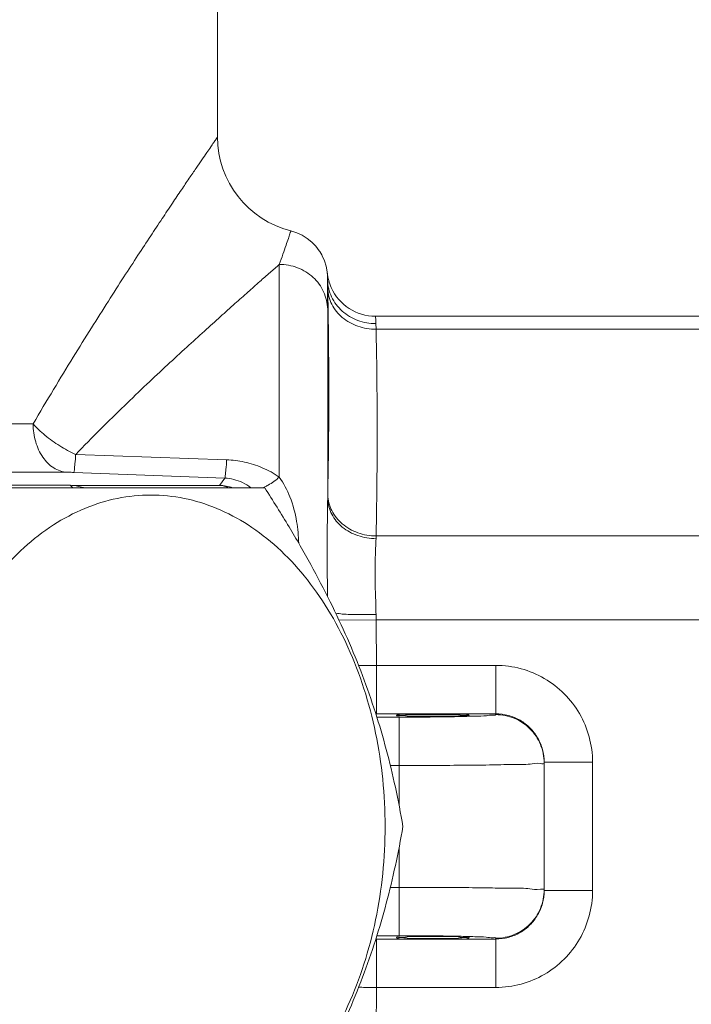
# Model space of a CAD drawing. Header units: millimetres. Extents: x -368 to 1732, y 3428 to 4913.
# Tile 36 of 80: x 1118.9 to 1120.29, y 4346.96 to 4348.99. Entities that reach past the tile are written whole.
import ezdxf

# ---------------------------------------------------------------- set-up
doc = ezdxf.new("R2010")
doc.units = ezdxf.units.MM
doc.linetypes.add('ACAD_ISO08W100', pattern=[36, 24, -3, 6, -3])
doc.layers.add('-- CO_p', color=51, linetype='Continuous', lineweight=9)

# ---------------------------------------------------------------- blocks, each defined once
blk = doc.blocks.new('-- CIEPŁOMIERZ ECHO II_20')
at = {"color": 50}
for points in [[(8.065, 1.425), (8.065, 1.425), (8.065, 2.04995), (8.065, 2.04995)], [(8.065, 1.425), (8.065, 1.425), (8.065, 2.04995), (8.065, 2.04995)], [(7.91344, 1.23095), (8.00251, 1.25318), (8.065, 1.33319), (8.065, 1.425)], [(7.93742, 1.16171), (7.93742, 1.16171), (7.93742, 0.72194), (7.93742, 0.72194)], [(7.83009, 1.11384), (7.83437, 1.12347), (7.8371, 1.13372), (7.83818, 1.1442)], [(7.83764, 1.12893), (7.83764, 1.12893), (7.8373, 1.11169), (7.8373, 1.11169)], [(7.73871, 1.05447), (7.77822, 1.05447), (7.81403, 1.07774), (7.83009, 1.11384)], [(7.83745, 1.06936), (7.83745, 1.06936), (7.83745, 0.67692), (7.83745, 0.67692)], [(7.73871, 1.05447), (7.73871, 1.05447), (5.2413, 1.05447), (5.2413, 1.05447)], [(7.73768, 1.03918), (7.73768, 1.03918), (7.73733, 1.02768), (7.73733, 1.02768)], [(7.73733, 1.02768), (7.73733, 1.02768), (5.24268, 1.02768), (5.24268, 1.02768)], [(8.04634, 0.75782), (8.04634, 0.75782), (8.35825, 0.76883), (8.35825, 0.76883)], [(8.05004, 0.71982), (8.05004, 0.71982), (8.3621, 0.73174), (8.3621, 0.73174)], [(8.05004, 0.71982), (8.05004, 0.71982), (8.06082, 0.70496), (8.06082, 0.70496)], [(7.97253, 0.69982), (7.97085, 0.7004), (7.96919, 0.70106), (7.96757, 0.70179)], [(7.96763, 0.7), (7.96763, 0.7), (8.53918, 0.7), (8.53918, 0.7)], [(8.06082, 0.70496), (8.05156, 0.7046), (8.04239, 0.70297), (8.03357, 0.7001)], [(8.04244, 0.70009), (8.04819, 0.70275), (8.0545, 0.70449), (8.06082, 0.70496)], [(8.36562, 0.70496), (8.36562, 0.70496), (8.06082, 0.70496), (8.06082, 0.70496)], [(8.36961, 0.70524), (8.36784, 0.70356), (8.36609, 0.70187), (8.36435, 0.70018)], [(8.36562, 0.70496), (8.36562, 0.70496), (8.36961, 0.70524), (8.36961, 0.70524)], [(8.70512, 0.70524), (8.70512, 0.70524), (8.36961, 0.70524), (8.36961, 0.70524)], [(7.83745, 0.67692), (7.83741, 0.67976), (7.83736, 0.6826), (7.8373, 0.68544)], [(7.73733, 0.60044), (7.73733, 0.60044), (5.24268, 0.60044), (5.24268, 0.60044)], [(7.73749, 0.59474), (7.73744, 0.59664), (7.73739, 0.59854), (7.73733, 0.60044)], [(7.73749, 0.43813), (7.73749, 0.43813), (7.73733, 0.42724), (7.73733, 0.42724)], [(7.73733, 0.42724), (7.73733, 0.42724), (5.24268, 0.42724), (5.24268, 0.42724)], [(7.73733, 0.42724), (7.73733, 0.42724), (7.81408, 0.42647), (7.81408, 0.42647)], [(7.49, 0.23283), (7.49, 0.23283), (7.49, 0.3328), (7.49, 0.3328)], [(7.49, 0.3328), (7.49, 0.3328), (7.73649, 0.3328), (7.73649, 0.3328)], [(7.73649, 0.23283), (7.73649, 0.23283), (7.73649, 0.3328), (7.73649, 0.3328)], [(7.49, 0.23283), (7.49, 0.23283), (7.49, 0.23112), (7.49, 0.23112)], [(7.49, 0.23283), (7.49, 0.23283), (7.73649, 0.23283), (7.73649, 0.23283)], [(7.69, 0.22589), (7.69, 0.22589), (7.73585, 0.22589), (7.73585, 0.22589)], [(7.69, 0.22589), (7.69, 0.22589), (7.69, 0.12592), (7.69, 0.12592)], [(7.73649, 0.23283), (7.73649, 0.23283), (7.73749, 0.23177), (7.73749, 0.23177)], [(7.73749, 0.23177), (7.73753, 0.23173), (7.73758, 0.23168), (7.73762, 0.23164)], [(7.39, 0.13273), (7.39, 0.13273), (7.29, 0.13273), (7.29, 0.13273)], [(7.29, -0.13274), (7.29, -0.13274), (7.29, 0.13273), (7.29, 0.13273)], [(7.39, -0.13116), (7.39, -0.13116), (7.39, 0.13116), (7.39, 0.13116)], [(7.39, -0.13116), (7.39, -0.13116), (7.39, 0.13116), (7.39, 0.13116)], [(7.69, 0.04406), (7.69, 0.04406), (7.69, 0.12592), (7.69, 0.12592)], [(7.69, 0.12592), (7.69, 0.12592), (7.70799, 0.12592), (7.70799, 0.12592)], [(7.69, -0.12593), (7.69, -0.12593), (7.69, -0.04406), (7.69, -0.04406)], [(7.39, -0.13274), (7.39, -0.13274), (7.29, -0.13274), (7.29, -0.13274)], [(7.69, -0.12593), (7.69, -0.12593), (7.70799, -0.12593), (7.70799, -0.12593)], [(7.69, -0.12593), (7.69, -0.12593), (7.69, -0.22589), (7.69, -0.22589)], [(7.49, -0.23284), (7.49, -0.23284), (7.49, -0.23113), (7.49, -0.23113)], [(7.49, -0.23284), (7.49, -0.23284), (7.49, -0.3328), (7.49, -0.3328)], [(7.73649, -0.23284), (7.73649, -0.23284), (7.49, -0.23284), (7.49, -0.23284)], [(7.69, -0.22589), (7.69, -0.22589), (7.73585, -0.22589), (7.73585, -0.22589)], [(7.73749, -0.23178), (7.73749, -0.23178), (7.73649, -0.23284), (7.73649, -0.23284)], [(7.73649, -0.23284), (7.73649, -0.23284), (7.73649, -0.3328), (7.73649, -0.3328)], [(7.73762, -0.23165), (7.73758, -0.23169), (7.73753, -0.23173), (7.73749, -0.23178)], [(7.73649, -0.3328), (7.73649, -0.3328), (7.49, -0.3328), (7.49, -0.3328)]]:
    blk.add_open_spline(points, degree=3, dxfattribs=at)
for points, knots in [([(8.065, 1.425), (8.0653, 1.42458), (8.06559, 1.42415), (8.06588, 1.42373), (8.06588, 1.42373), (8.06675, 1.42247), (8.06763, 1.4212), (8.06851, 1.41993), (8.06851, 1.41993), (8.06998, 1.4178), (8.07145, 1.41568), (8.07292, 1.41355), (8.07292, 1.41355), (8.075, 1.41054), (8.07708, 1.40753), (8.07915, 1.40452), (8.07915, 1.40452), (8.08185, 1.40059), (8.08456, 1.39667), (8.08725, 1.39275), (8.08725, 1.39275), (8.0906, 1.38787), (8.09395, 1.383), (8.0973, 1.37812), (8.0973, 1.37812), (8.10132, 1.37225), (8.10533, 1.36638), (8.10934, 1.3605), (8.10934, 1.3605), (8.11406, 1.35359), (8.11877, 1.34667), (8.12348, 1.33975), (8.12348, 1.33975), (8.12893, 1.33172), (8.13438, 1.32368), (8.13981, 1.31563), (8.13981, 1.31563), (8.14604, 1.3064), (8.15226, 1.29717), (8.15846, 1.28792), (8.15846, 1.28792), (8.16551, 1.27742), (8.17254, 1.2669), (8.17955, 1.25637), (8.17955, 1.25637), (8.18745, 1.2445), (8.19533, 1.23262), (8.20318, 1.22072), (8.20318, 1.22072), (8.21199, 1.20738), (8.22077, 1.19402), (8.22951, 1.18063), (8.22951, 1.18063), (8.23927, 1.16571), (8.24898, 1.15075), (8.25866, 1.13577), (8.25866, 1.13577), (8.26938, 1.11917), (8.28006, 1.10253), (8.29068, 1.08586), (8.29068, 1.08586), (8.30239, 1.0675), (8.31403, 1.0491), (8.3256, 1.03066), (8.3256, 1.03066), (8.33828, 1.01044), (8.35088, 0.99017), (8.36339, 0.96985), (8.36339, 0.96985), (8.37699, 0.94775), (8.39049, 0.9256), (8.40385, 0.90337), (8.40385, 0.90337), (8.41812, 0.87963), (8.43225, 0.85581), (8.44622, 0.83189)], [0, 0, 0, 0, 0.0526316, 0.0526316, 0.0526316, 0.0526316, 0.1052632, 0.1052632, 0.1052632, 0.1052632, 0.1578947, 0.1578947, 0.1578947, 0.1578947, 0.2105263, 0.2105263, 0.2105263, 0.2105263, 0.2631579, 0.2631579, 0.2631579, 0.2631579, 0.3157895, 0.3157895, 0.3157895, 0.3157895, 0.3684211, 0.3684211, 0.3684211, 0.3684211, 0.4210526, 0.4210526, 0.4210526, 0.4210526, 0.4736842, 0.4736842, 0.4736842, 0.4736842, 0.5263158, 0.5263158, 0.5263158, 0.5263158, 0.5789474, 0.5789474, 0.5789474, 0.5789474, 0.6315789, 0.6315789, 0.6315789, 0.631579, 0.6842105, 0.6842105, 0.6842105, 0.6842105, 0.7368421, 0.7368421, 0.7368421, 0.7368421, 0.7894737, 0.7894737, 0.7894737, 0.7894737, 0.8421053, 0.8421053, 0.8421053, 0.8421053, 0.8947368, 0.8947368, 0.8947368, 0.8947369, 0.9473684, 0.9473684, 0.9473684, 0.9473684, 1, 1, 1, 1]), ([(7.91344, 1.23095), (7.91344, 1.23095), (7.90101, 1.22697), (7.90101, 1.22697), (7.90101, 1.22697), (7.90101, 1.22697), (7.88998, 1.22183), (7.88998, 1.22183), (7.88998, 1.22183), (7.88998, 1.22183), (7.87971, 1.21543), (7.87971, 1.21543), (7.87971, 1.21543), (7.87971, 1.21543), (7.87035, 1.20789), (7.87035, 1.20789), (7.87035, 1.20789), (7.87035, 1.20789), (7.862, 1.19932), (7.862, 1.19932), (7.862, 1.19932), (7.862, 1.19932), (7.85477, 1.18988), (7.85477, 1.18988), (7.85477, 1.18988), (7.85477, 1.18988), (7.84874, 1.1797), (7.84874, 1.1797), (7.84874, 1.1797), (7.84874, 1.1797), (7.844, 1.16897), (7.844, 1.16897), (7.844, 1.16897), (7.844, 1.16897), (7.84056, 1.15787), (7.84056, 1.15787), (7.84056, 1.15787), (7.84056, 1.15787), (7.83845, 1.14654), (7.83845, 1.14654), (7.83845, 1.14654), (7.83845, 1.14654), (7.83818, 1.1442), (7.83818, 1.1442)], [0, 0, 0, 0, 0.0909091, 0.0909091, 0.0909091, 0.0909091, 0.1818182, 0.1818182, 0.1818182, 0.1818182, 0.2727273, 0.2727273, 0.2727273, 0.2727273, 0.3636364, 0.3636364, 0.3636364, 0.3636364, 0.4545455, 0.4545455, 0.4545455, 0.4545455, 0.5454545, 0.5454545, 0.5454545, 0.5454546, 0.6363636, 0.6363636, 0.6363636, 0.6363636, 0.7272727, 0.7272727, 0.7272727, 0.7272727, 0.8181818, 0.8181818, 0.8181818, 0.8181818, 0.9090909, 0.9090909, 0.9090909, 0.9090909, 1, 1, 1, 1]), ([(7.91344, 1.23095), (7.91357, 1.23055), (7.9137, 1.23015), (7.91384, 1.22974), (7.91384, 1.22974), (7.91437, 1.22815), (7.9149, 1.22655), (7.91543, 1.22496), (7.91543, 1.22496), (7.91649, 1.22179), (7.91755, 1.21862), (7.91862, 1.21545), (7.91862, 1.21545), (7.92023, 1.21068), (7.92186, 1.20591), (7.92349, 1.20114), (7.92349, 1.20114), (7.92559, 1.19503), (7.92771, 1.18892), (7.92986, 1.18283), (7.92986, 1.18283), (7.93234, 1.17577), (7.93486, 1.16873), (7.93742, 1.16171)], [0, 0, 0, 0, 0.1666667, 0.1666667, 0.1666667, 0.1666667, 0.3333333, 0.3333333, 0.3333333, 0.3333333, 0.5, 0.5, 0.5, 0.5, 0.6666667, 0.6666667, 0.6666667, 0.6666667, 0.8333333, 0.8333333, 0.8333333, 0.8333333, 1, 1, 1, 1]), ([(7.93742, 1.16171), (7.92465, 1.16171), (7.91176, 1.15935), (7.89976, 1.15472), (7.89976, 1.15472), (7.88792, 1.15016), (7.87694, 1.1434), (7.86764, 1.1348), (7.86764, 1.1348), (7.85852, 1.12638), (7.85101, 1.11619), (7.8458, 1.10488), (7.8458, 1.10488), (7.84068, 1.09374), (7.83779, 1.08151), (7.83745, 1.06936)], [0, 0, 0, 0, 0.25, 0.25, 0.25, 0.25, 0.5, 0.5, 0.5, 0.5, 0.75, 0.75, 0.75, 0.75, 1, 1, 1, 1]), ([(7.93742, 1.16171), (7.94374, 1.15616), (7.95006, 1.1506), (7.95638, 1.14505), (7.95638, 1.14505), (7.96356, 1.13873), (7.97073, 1.13241), (7.9779, 1.12608), (7.9779, 1.12608), (7.98597, 1.11894), (7.99404, 1.1118), (8.0021, 1.10465), (8.0021, 1.10465), (8.01112, 1.09665), (8.02013, 1.08864), (8.02913, 1.08062), (8.02913, 1.08062), (8.03915, 1.07168), (8.04915, 1.06274), (8.05913, 1.05377), (8.05913, 1.05377), (8.0702, 1.04383), (8.08124, 1.03387), (8.09226, 1.02389), (8.09226, 1.02389), (8.10442, 1.01287), (8.11655, 1.00183), (8.12864, 0.99075), (8.12864, 0.99075), (8.14191, 0.97859), (8.15514, 0.96639), (8.16832, 0.95414), (8.16832, 0.95414), (8.1827, 0.94077), (8.19703, 0.92734), (8.2113, 0.91383), (8.2113, 0.91383), (8.2268, 0.89916), (8.24223, 0.8844), (8.25756, 0.86955), (8.25756, 0.86955), (8.27411, 0.85354), (8.29056, 0.83742), (8.30685, 0.82114), (8.30685, 0.82114), (8.32415, 0.80386), (8.34126, 0.7864), (8.35825, 0.76883)], [0, 0, 0, 0, 0.0833333, 0.0833333, 0.0833333, 0.0833333, 0.1666667, 0.1666667, 0.1666667, 0.1666667, 0.25, 0.25, 0.25, 0.25, 0.3333333, 0.3333333, 0.3333333, 0.3333333, 0.4166667, 0.4166667, 0.4166667, 0.4166667, 0.5, 0.5, 0.5, 0.5, 0.5833333, 0.5833333, 0.5833333, 0.5833333, 0.6666667, 0.6666667, 0.6666667, 0.6666667, 0.75, 0.75, 0.75, 0.75, 0.8333333, 0.8333333, 0.8333333, 0.8333333, 0.9166667, 0.9166667, 0.9166667, 0.9166667, 1, 1, 1, 1]), ([(7.83818, 1.1442), (7.83817, 1.14395), (7.83816, 1.1437), (7.83814, 1.14345), (7.83814, 1.14345), (7.8381, 1.14263), (7.83806, 1.1418), (7.83802, 1.14097), (7.83802, 1.14097), (7.83795, 1.13942), (7.83789, 1.13787), (7.83783, 1.13632), (7.83783, 1.13632), (7.83775, 1.13386), (7.83768, 1.13139), (7.83764, 1.12893)], [0, 0, 0, 0, 0.25, 0.25, 0.25, 0.25, 0.5, 0.5, 0.5, 0.5, 0.75, 0.75, 0.75, 0.75, 1, 1, 1, 1]), ([(7.73768, 1.03918), (7.75044, 1.03915), (7.76332, 1.0414), (7.77536, 1.04588), (7.77536, 1.04588), (7.78716, 1.05028), (7.79814, 1.05682), (7.80749, 1.06522), (7.80749, 1.06522), (7.81657, 1.07337), (7.82411, 1.08327), (7.82933, 1.09433), (7.82933, 1.09433), (7.83443, 1.10515), (7.83732, 1.11707), (7.83764, 1.12893)], [0, 0, 0, 0, 0.25, 0.25, 0.25, 0.25, 0.5, 0.5, 0.5, 0.5, 0.75, 0.75, 0.75, 0.75, 1, 1, 1, 1]), ([(7.83764, 1.12893), (7.83762, 1.12571), (7.83761, 1.1225), (7.83759, 1.11928), (7.83759, 1.11928), (7.83757, 1.11471), (7.83755, 1.11014), (7.83753, 1.10557), (7.83753, 1.10557), (7.83751, 1.09991), (7.83749, 1.09425), (7.83748, 1.08859), (7.83748, 1.08859), (7.83746, 1.08218), (7.83745, 1.07577), (7.83745, 1.06936)], [0, 0, 0, 0, 0.25, 0.25, 0.25, 0.25, 0.5, 0.5, 0.5, 0.5, 0.75, 0.75, 0.75, 0.75, 1, 1, 1, 1]), ([(7.73733, 1.02768), (7.75007, 1.02762), (7.76293, 1.02968), (7.77504, 1.03389), (7.77504, 1.03389), (7.78673, 1.03795), (7.79772, 1.04401), (7.80718, 1.05196), (7.80718, 1.05196), (7.81614, 1.0595), (7.82373, 1.06874), (7.82901, 1.07924), (7.82901, 1.07924), (7.83406, 1.0893), (7.83699, 1.10053), (7.8373, 1.11169)], [0, 0, 0, 0, 0.25, 0.25, 0.25, 0.25, 0.5, 0.5, 0.5, 0.5, 0.75, 0.75, 0.75, 0.75, 1, 1, 1, 1]), ([(7.8373, 1.11169), (7.8367, 1.08149), (7.83621, 1.0513), (7.83584, 1.0211), (7.83584, 1.0211), (7.83548, 0.99112), (7.83525, 0.96115), (7.83515, 0.93118), (7.83515, 0.93118), (7.83505, 0.90136), (7.83508, 0.87154), (7.83525, 0.84172), (7.83525, 0.84172), (7.83541, 0.81433), (7.83568, 0.78694), (7.83605, 0.75956), (7.83605, 0.75956), (7.83639, 0.73485), (7.83681, 0.71015), (7.8373, 0.68544)], [0, 0, 0, 0, 0.2, 0.2, 0.2, 0.2, 0.4, 0.4, 0.4, 0.4, 0.6, 0.6, 0.6, 0.6, 0.8, 0.8, 0.8, 0.8, 1, 1, 1, 1]), ([(7.73871, 1.05447), (7.73869, 1.05423), (7.73866, 1.05398), (7.73864, 1.05373), (7.73864, 1.05373), (7.73855, 1.0529), (7.73847, 1.05208), (7.7384, 1.05125), (7.7384, 1.05125), (7.73826, 1.0497), (7.73814, 1.04815), (7.73803, 1.0466), (7.73803, 1.0466), (7.73787, 1.04413), (7.73775, 1.04166), (7.73768, 1.03918)], [0, 0, 0, 0, 0.25, 0.25, 0.25, 0.25, 0.5, 0.5, 0.5, 0.5, 0.75, 0.75, 0.75, 0.75, 1, 1, 1, 1]), ([(7.73733, 1.02768), (7.73673, 0.9974), (7.73624, 0.96713), (7.73588, 0.93685), (7.73588, 0.93685), (7.73551, 0.90685), (7.73528, 0.87685), (7.73518, 0.84685), (7.73518, 0.84685), (7.73508, 0.81698), (7.73512, 0.78712), (7.73529, 0.75725), (7.73529, 0.75725), (7.73544, 0.72979), (7.73571, 0.70232), (7.73609, 0.67486), (7.73609, 0.67486), (7.73642, 0.65005), (7.73684, 0.62525), (7.73733, 0.60044)], [0, 0, 0, 0, 0.2, 0.2, 0.2, 0.2, 0.4, 0.4, 0.4, 0.4, 0.6, 0.6, 0.6, 0.6, 0.8, 0.8, 0.8, 0.8, 1, 1, 1, 1]), ([(8.44622, 0.83189), (8.50642, 0.83171), (8.56662, 0.83199), (8.62682, 0.83256), (8.62682, 0.83256), (8.6955, 0.83322), (8.76418, 0.83425), (8.83286, 0.83556), (8.83286, 0.83556), (8.9078, 0.83698), (8.98274, 0.83874), (9.05767, 0.84077), (9.05767, 0.84077), (9.13655, 0.8429), (9.21541, 0.84533), (9.29427, 0.84802)], [0, 0, 0, 0, 0.25, 0.25, 0.25, 0.25, 0.5, 0.5, 0.5, 0.5, 0.75, 0.75, 0.75, 0.75, 1, 1, 1, 1]), ([(8.3584, 0.76882), (8.36968, 0.77408), (8.38064, 0.78007), (8.3912, 0.78669), (8.3912, 0.78669), (8.4018, 0.79334), (8.412, 0.80062), (8.42169, 0.80855), (8.42169, 0.80855), (8.43044, 0.81572), (8.43877, 0.82342), (8.44624, 0.83189)], [0, 0, 0, 0, 0.3333333, 0.3333333, 0.3333333, 0.3333333, 0.6666667, 0.6666667, 0.6666667, 0.6666667, 1, 1, 1, 1]), ([(8.37669, 0.73203), (8.38611, 0.7327), (8.39544, 0.73603), (8.40354, 0.74108), (8.40354, 0.74108), (8.41253, 0.74668), (8.42001, 0.7544), (8.42603, 0.76306), (8.42603, 0.76306), (8.43276, 0.77272), (8.43766, 0.78355), (8.44097, 0.79484), (8.44097, 0.79484), (8.4445, 0.80687), (8.44622, 0.81942), (8.44624, 0.83189)], [0, 0, 0, 0, 0.25, 0.25, 0.25, 0.25, 0.5, 0.5, 0.5, 0.5, 0.75, 0.75, 0.75, 0.75, 1, 1, 1, 1]), ([(7.93742, 0.72194), (7.94846, 0.72963), (7.96033, 0.73619), (7.97273, 0.74149), (7.97273, 0.74149), (7.98461, 0.74657), (7.99697, 0.7505), (8.00959, 0.75324), (8.00959, 0.75324), (8.02168, 0.75585), (8.034, 0.75738), (8.04634, 0.75782)], [0, 0, 0, 0, 0.3333333, 0.3333333, 0.3333333, 0.3333333, 0.6666667, 0.6666667, 0.6666667, 0.6666667, 1, 1, 1, 1]), ([(8.05004, 0.71982), (8.04888, 0.72114), (8.04899, 0.72311), (8.04899, 0.72499), (8.04899, 0.72499), (8.04898, 0.72965), (8.04823, 0.73377), (8.04772, 0.73802), (8.04772, 0.73802), (8.04695, 0.74446), (8.04674, 0.75122), (8.04634, 0.75782)], [0, 0, 0, 0, 0.3333333, 0.3333333, 0.3333333, 0.3333333, 0.6666667, 0.6666667, 0.6666667, 0.6666667, 1, 1, 1, 1]), ([(8.3621, 0.73174), (8.36094, 0.73301), (8.36105, 0.73494), (8.36103, 0.73678), (8.36103, 0.73678), (8.36101, 0.74134), (8.36027, 0.74534), (8.35977, 0.74948), (8.35977, 0.74948), (8.35901, 0.75577), (8.3588, 0.76237), (8.3584, 0.76882)], [0, 0, 0, 0, 0.3333333, 0.3333333, 0.3333333, 0.3333333, 0.6666667, 0.6666667, 0.6666667, 0.6666667, 1, 1, 1, 1]), ([(8.37669, 0.73203), (8.44113, 0.73185), (8.50558, 0.73213), (8.57002, 0.7327), (8.57002, 0.7327), (8.64356, 0.73335), (8.7171, 0.73439), (8.79063, 0.7357), (8.79063, 0.7357), (8.87087, 0.73712), (8.9511, 0.73888), (9.03132, 0.74091), (9.03132, 0.74091), (9.11564, 0.74304), (9.19994, 0.74547), (9.28424, 0.74816)], [0, 0, 0, 0, 0.25, 0.25, 0.25, 0.25, 0.5, 0.5, 0.5, 0.5, 0.75, 0.75, 0.75, 0.75, 1, 1, 1, 1]), ([(7.89725, 0.58535), (7.89768, 0.60035), (7.89907, 0.61535), (7.90158, 0.63016), (7.90158, 0.63016), (7.90452, 0.6475), (7.90897, 0.66459), (7.91542, 0.68098), (7.91542, 0.68098), (7.92111, 0.69545), (7.92837, 0.70936), (7.93742, 0.72194)], [0, 0, 0, 0, 0.3333333, 0.3333333, 0.3333333, 0.3333333, 0.6666667, 0.6666667, 0.6666667, 0.6666667, 1, 1, 1, 1]), ([(7.96757, 0.70179), (7.96513, 0.70289), (7.96275, 0.70414), (7.96042, 0.70547), (7.96042, 0.70547), (7.95221, 0.71013), (7.94455, 0.71577), (7.93742, 0.72194)], [0, 0, 0, 0, 0.5, 0.5, 0.5, 0.5, 1, 1, 1, 1]), ([(7.99594, 0.69992), (8.00133, 0.70414), (8.0072, 0.7078), (8.01339, 0.71076), (8.01339, 0.71076), (8.01924, 0.71357), (8.02539, 0.71576), (8.0317, 0.71728), (8.0317, 0.71728), (8.03771, 0.71874), (8.04387, 0.71958), (8.05004, 0.71982)], [0, 0, 0, 0, 0.3333333, 0.3333333, 0.3333333, 0.3333333, 0.6666667, 0.6666667, 0.6666667, 0.6666667, 1, 1, 1, 1]), ([(8.3621, 0.73174), (8.36387, 0.73181), (8.36564, 0.73186), (8.36741, 0.73191), (8.36741, 0.73191), (8.3691, 0.73195), (8.3708, 0.73198), (8.37249, 0.73201), (8.37249, 0.73201), (8.37389, 0.73202), (8.37529, 0.73203), (8.37669, 0.73203)], [0, 0, 0, 0, 0.3333333, 0.3333333, 0.3333333, 0.3333333, 0.6666667, 0.6666667, 0.6666667, 0.6666667, 1, 1, 1, 1]), ([(7.68186, 0), (7.68653, 0.02709), (7.69175, 0.05409), (7.69758, 0.08095), (7.69758, 0.08095), (7.70324, 0.10707), (7.70949, 0.13305), (7.71637, 0.15887), (7.71637, 0.15887), (7.72323, 0.1846), (7.73071, 0.21016), (7.73885, 0.23551), (7.73885, 0.23551), (7.74708, 0.26119), (7.75598, 0.28665), (7.76553, 0.31186), (7.76553, 0.31186), (7.77526, 0.33757), (7.78567, 0.36302), (7.7967, 0.3882), (7.7967, 0.3882), (7.80796, 0.41393), (7.81988, 0.43938), (7.83235, 0.46454), (7.83235, 0.46454), (7.84516, 0.49038), (7.85856, 0.51591), (7.87246, 0.54117), (7.87246, 0.54117), (7.88689, 0.56742), (7.90186, 0.59336), (7.91726, 0.61905), (7.91726, 0.61905), (7.9336, 0.64631), (7.95042, 0.67328), (7.96763, 0.7)], [0, 0, 0, 0, 0.1111111, 0.1111111, 0.1111111, 0.1111111, 0.2222222, 0.2222222, 0.2222222, 0.2222222, 0.3333333, 0.3333333, 0.3333333, 0.3333333, 0.4444444, 0.4444444, 0.4444444, 0.4444445, 0.5555556, 0.5555556, 0.5555556, 0.5555556, 0.6666667, 0.6666667, 0.6666667, 0.6666667, 0.7777778, 0.7777778, 0.7777778, 0.7777778, 0.8888889, 0.8888889, 0.8888889, 0.8888889, 1, 1, 1, 1]), ([(8.34197, 0.70003), (8.34251, 0.7002), (8.34305, 0.70037), (8.34359, 0.70054), (8.34359, 0.70054), (8.35076, 0.70273), (8.35815, 0.70445), (8.36562, 0.70496)], [0, 0, 0, 0, 0.5, 0.5, 0.5, 0.5, 1, 1, 1, 1]), ([(7.7187, 0), (7.7187, 0.03253), (7.72034, 0.06509), (7.72363, 0.09748), (7.72363, 0.09748), (7.72689, 0.12954), (7.73177, 0.16143), (7.73832, 0.19298), (7.73832, 0.19298), (7.74474, 0.22391), (7.75277, 0.2545), (7.76247, 0.28456), (7.76247, 0.28456), (7.7719, 0.31374), (7.78291, 0.34241), (7.79559, 0.37034), (7.79559, 0.37034), (7.80781, 0.39722), (7.82158, 0.4234), (7.83701, 0.44858), (7.83701, 0.44858), (7.85176, 0.47265), (7.86802, 0.49581), (7.88588, 0.51768), (7.88588, 0.51768), (7.90287, 0.53851), (7.92131, 0.55817), (7.9412, 0.57626), (7.9412, 0.57626), (7.96013, 0.59345), (7.98037, 0.60922), (8.00186, 0.62309), (8.00186, 0.62309), (8.02238, 0.63635), (8.04404, 0.64788), (8.06661, 0.65725), (8.06661, 0.65725), (8.08839, 0.66629), (8.11102, 0.67333), (8.13414, 0.67802), (8.13414, 0.67802), (8.15681, 0.68263), (8.17994, 0.685), (8.20307, 0.685), (8.20307, 0.685), (8.2262, 0.685), (8.24934, 0.68263), (8.272, 0.67802), (8.272, 0.67802), (8.29512, 0.67333), (8.31775, 0.66629), (8.33953, 0.65725), (8.33953, 0.65725), (8.3621, 0.64788), (8.38376, 0.63635), (8.40428, 0.62309), (8.40428, 0.62309), (8.42577, 0.60922), (8.44602, 0.59345), (8.46494, 0.57626), (8.46494, 0.57626), (8.48483, 0.55817), (8.50327, 0.53851), (8.52026, 0.51768), (8.52026, 0.51768), (8.53812, 0.49581), (8.55438, 0.47265), (8.56913, 0.44858), (8.56913, 0.44858), (8.58456, 0.4234), (8.59833, 0.39722), (8.61055, 0.37034), (8.61055, 0.37034), (8.62324, 0.34241), (8.63424, 0.31374), (8.64367, 0.28456), (8.64367, 0.28456), (8.65337, 0.2545), (8.6614, 0.22391), (8.66782, 0.19298), (8.66782, 0.19298), (8.67437, 0.16143), (8.67925, 0.12954), (8.68251, 0.09748), (8.68251, 0.09748), (8.6858, 0.06509), (8.68744, 0.03253), (8.68744, 0)], [0, 0, 0, 0, 0.0454545, 0.0454545, 0.0454545, 0.0454546, 0.0909091, 0.0909091, 0.0909091, 0.0909091, 0.1363636, 0.1363636, 0.1363636, 0.1363636, 0.1818182, 0.1818182, 0.1818182, 0.1818182, 0.2272727, 0.2272727, 0.2272727, 0.2272727, 0.2727273, 0.2727273, 0.2727273, 0.2727273, 0.3181818, 0.3181818, 0.3181818, 0.3181818, 0.3636364, 0.3636364, 0.3636364, 0.3636364, 0.4090909, 0.4090909, 0.4090909, 0.4090909, 0.4545455, 0.4545455, 0.4545455, 0.4545455, 0.5, 0.5, 0.5, 0.5, 0.5454545, 0.5454545, 0.5454545, 0.5454546, 0.5909091, 0.5909091, 0.5909091, 0.5909091, 0.6363636, 0.6363636, 0.6363636, 0.6363636, 0.6818182, 0.6818182, 0.6818182, 0.6818182, 0.7272727, 0.7272727, 0.7272727, 0.7272727, 0.7727273, 0.7727273, 0.7727273, 0.7727273, 0.8181818, 0.8181818, 0.8181818, 0.8181818, 0.8636364, 0.8636364, 0.8636364, 0.8636364, 0.9090909, 0.9090909, 0.9090909, 0.9090909, 0.9545455, 0.9545455, 0.9545455, 0.9545455, 1, 1, 1, 1]), ([(7.73733, 0.60044), (7.75009, 0.6005), (7.76295, 0.6027), (7.77504, 0.60702), (7.77504, 0.60702), (7.78674, 0.6112), (7.79773, 0.61737), (7.80718, 0.62542), (7.80718, 0.62542), (7.81614, 0.63304), (7.82373, 0.64235), (7.82901, 0.65291), (7.82901, 0.65291), (7.83405, 0.66301), (7.83699, 0.67426), (7.8373, 0.68544)], [0, 0, 0, 0, 0.25, 0.25, 0.25, 0.25, 0.5, 0.5, 0.5, 0.5, 0.75, 0.75, 0.75, 0.75, 1, 1, 1, 1]), ([(7.73749, 0.59474), (7.75023, 0.5948), (7.76307, 0.59691), (7.77519, 0.6011), (7.77519, 0.6011), (7.78683, 0.60513), (7.79781, 0.61107), (7.80732, 0.61889), (7.80732, 0.61889), (7.81623, 0.62621), (7.82384, 0.63519), (7.82915, 0.64547), (7.82915, 0.64547), (7.83417, 0.65519), (7.83714, 0.66608), (7.83745, 0.67692)], [0, 0, 0, 0, 0.25, 0.25, 0.25, 0.25, 0.5, 0.5, 0.5, 0.5, 0.75, 0.75, 0.75, 0.75, 1, 1, 1, 1]), ([(7.83745, 0.67692), (7.83751, 0.66855), (7.83763, 0.66019), (7.83775, 0.65183), (7.83775, 0.65183), (7.83789, 0.6419), (7.83805, 0.63198), (7.83817, 0.62206), (7.83817, 0.62206), (7.83832, 0.61031), (7.83842, 0.59855), (7.83848, 0.5868), (7.83848, 0.5868), (7.83854, 0.57298), (7.83852, 0.55917), (7.83844, 0.54536), (7.83844, 0.54536), (7.83835, 0.52934), (7.83818, 0.51332), (7.83799, 0.4973), (7.83799, 0.4973), (7.8379, 0.48993), (7.83781, 0.48256), (7.83773, 0.47519)], [0, 0, 0, 0, 0.1666667, 0.1666667, 0.1666667, 0.1666667, 0.3333333, 0.3333333, 0.3333333, 0.3333333, 0.5, 0.5, 0.5, 0.5, 0.6666667, 0.6666667, 0.6666667, 0.6666667, 0.8333333, 0.8333333, 0.8333333, 0.8333333, 1, 1, 1, 1]), ([(7.73749, 0.59474), (7.73761, 0.58985), (7.73784, 0.58496), (7.73808, 0.58008), (7.73808, 0.58008), (7.73838, 0.57392), (7.73868, 0.56776), (7.73892, 0.56159), (7.73892, 0.56159), (7.73922, 0.55394), (7.73943, 0.54628), (7.73953, 0.53861), (7.73953, 0.53861), (7.73965, 0.52927), (7.73961, 0.51992), (7.73946, 0.51058), (7.73946, 0.51058), (7.73927, 0.49942), (7.73892, 0.48827), (7.73856, 0.47712), (7.73856, 0.47712), (7.73813, 0.46412), (7.73767, 0.45113), (7.73749, 0.43813)], [0, 0, 0, 0, 0.1666667, 0.1666667, 0.1666667, 0.1666667, 0.3333333, 0.3333333, 0.3333333, 0.3333333, 0.5, 0.5, 0.5, 0.5, 0.6666667, 0.6666667, 0.6666667, 0.6666667, 0.8333333, 0.8333333, 0.8333333, 0.8333333, 1, 1, 1, 1]), ([(7.73749, 0.43813), (7.75005, 0.43801), (7.7626, 0.43823), (7.77519, 0.43819), (7.77519, 0.43819), (7.78592, 0.43815), (7.79667, 0.43793), (7.80732, 0.43905), (7.80732, 0.43905), (7.81164, 0.4395), (7.81594, 0.44018), (7.82028, 0.44048)], [0, 0, 0, 0, 0.3333333, 0.3333333, 0.3333333, 0.3333333, 0.6666667, 0.6666667, 0.6666667, 0.6666667, 1, 1, 1, 1]), ([(7.73733, 0.42724), (7.73718, 0.41148), (7.73703, 0.39573), (7.73689, 0.37997), (7.73689, 0.37997), (7.73675, 0.36425), (7.73661, 0.34852), (7.73649, 0.3328)], [0, 0, 0, 0, 0.5, 0.5, 0.5, 0.5, 1, 1, 1, 1]), ([(7.29, 0.13273), (7.29, 0.15032), (7.29235, 0.16799), (7.29696, 0.18503), (7.29696, 0.18503), (7.30152, 0.20186), (7.30828, 0.21807), (7.31703, 0.23314), (7.31703, 0.23314), (7.32572, 0.24812), (7.33636, 0.26198), (7.34861, 0.27422), (7.34861, 0.27422), (7.36086, 0.28647), (7.37471, 0.29712), (7.38969, 0.30581), (7.38969, 0.30581), (7.40474, 0.31454), (7.42093, 0.32129), (7.43775, 0.32585), (7.43775, 0.32585), (7.45477, 0.33046), (7.47243, 0.3328), (7.49, 0.3328)], [0, 0, 0, 0, 0.1666667, 0.1666667, 0.1666667, 0.1666667, 0.3333333, 0.3333333, 0.3333333, 0.3333333, 0.5, 0.5, 0.5, 0.5, 0.6666667, 0.6666667, 0.6666667, 0.6666667, 0.8333333, 0.8333333, 0.8333333, 0.8333333, 1, 1, 1, 1]), ([(7.73649, 0.3328), (7.74667, 0.33297), (7.75686, 0.33262), (7.76705, 0.33254), (7.76705, 0.33254), (7.76921, 0.33252), (7.77138, 0.33252), (7.77354, 0.33252)], [0, 0, 0, 0, 0.5, 0.5, 0.5, 0.5, 1, 1, 1, 1]), ([(7.39, 0.13273), (7.39, 0.14154), (7.39118, 0.1504), (7.39349, 0.15894), (7.39349, 0.15894), (7.39577, 0.16736), (7.39916, 0.17546), (7.40353, 0.183), (7.40353, 0.183), (7.40787, 0.19049), (7.4132, 0.19741), (7.41932, 0.20354), (7.41932, 0.20354), (7.42544, 0.20966), (7.43236, 0.21499), (7.43985, 0.21933), (7.43985, 0.21933), (7.44737, 0.2237), (7.45546, 0.22708), (7.46387, 0.22935), (7.46387, 0.22935), (7.47238, 0.23166), (7.48121, 0.23283), (7.49, 0.23283)], [0, 0, 0, 0, 0.1666667, 0.1666667, 0.1666667, 0.1666667, 0.3333333, 0.3333333, 0.3333333, 0.3333333, 0.5, 0.5, 0.5, 0.5, 0.6666667, 0.6666667, 0.6666667, 0.6666667, 0.8333333, 0.8333333, 0.8333333, 0.8333333, 1, 1, 1, 1]), ([(7.49, 0.23112), (7.477, 0.23112), (7.46385, 0.22852), (7.45174, 0.22351), (7.45174, 0.22351), (7.43962, 0.21851), (7.42854, 0.21109), (7.41929, 0.20184), (7.41929, 0.20184), (7.41005, 0.1926), (7.40263, 0.18152), (7.39762, 0.16941), (7.39762, 0.16941), (7.39261, 0.1573), (7.39, 0.14416), (7.39, 0.13116)], [0, 0, 0, 0, 0.25, 0.25, 0.25, 0.25, 0.5, 0.5, 0.5, 0.5, 0.75, 0.75, 0.75, 0.75, 1, 1, 1, 1]), ([(7.49, 0.23112), (7.49002, 0.22947), (7.49259, 0.22981), (7.49483, 0.22998), (7.49483, 0.22998), (7.50145, 0.23048), (7.50516, 0.22948), (7.50946, 0.22887), (7.50946, 0.22887), (7.51651, 0.22788), (7.52517, 0.22796), (7.53347, 0.22786), (7.53347, 0.22786), (7.54457, 0.22774), (7.55501, 0.22731), (7.56561, 0.22702), (7.56561, 0.22702), (7.57829, 0.22668), (7.5912, 0.22653), (7.60406, 0.22639), (7.60406, 0.22639), (7.61823, 0.22624), (7.63233, 0.2261), (7.64645, 0.22601), (7.64645, 0.22601), (7.66095, 0.22592), (7.67548, 0.22589), (7.69, 0.22589)], [0, 0, 0, 0, 0.1428571, 0.1428571, 0.1428571, 0.1428572, 0.2857143, 0.2857143, 0.2857143, 0.2857143, 0.4285714, 0.4285714, 0.4285714, 0.4285714, 0.5714286, 0.5714286, 0.5714286, 0.5714286, 0.7142857, 0.7142857, 0.7142857, 0.7142857, 0.8571429, 0.8571429, 0.8571429, 0.8571429, 1, 1, 1, 1]), ([(7.695, 0.22962), (7.695, 0.23154), (7.69193, 0.2308), (7.68929, 0.23037), (7.68929, 0.23037), (7.68183, 0.22915), (7.6778, 0.23038), (7.67303, 0.23101), (7.67303, 0.23101), (7.6659, 0.23195), (7.65711, 0.23154), (7.6487, 0.23144), (7.6487, 0.23144), (7.63878, 0.23131), (7.62939, 0.23158), (7.62, 0.23158), (7.62, 0.23158), (7.61061, 0.23158), (7.60122, 0.23131), (7.59131, 0.23144), (7.59131, 0.23144), (7.5829, 0.23154), (7.57411, 0.23195), (7.56698, 0.23101), (7.56698, 0.23101), (7.56221, 0.23038), (7.55818, 0.22915), (7.55072, 0.23037), (7.55072, 0.23037), (7.54808, 0.2308), (7.545, 0.23154), (7.545, 0.22962)], [0, 0, 0, 0, 0.125, 0.125, 0.125, 0.125, 0.25, 0.25, 0.25, 0.25, 0.375, 0.375, 0.375, 0.375, 0.5, 0.5, 0.5, 0.5, 0.625, 0.625, 0.625, 0.625, 0.75, 0.75, 0.75, 0.75, 0.875, 0.875, 0.875, 0.875, 1, 1, 1, 1]), ([(7.545, 0.22962), (7.545, 0.2277), (7.54808, 0.22844), (7.55072, 0.22887), (7.55072, 0.22887), (7.55818, 0.23009), (7.56221, 0.22886), (7.56698, 0.22823), (7.56698, 0.22823), (7.57411, 0.22729), (7.5829, 0.2277), (7.59131, 0.22781), (7.59131, 0.22781), (7.60123, 0.22794), (7.61061, 0.22766), (7.62, 0.22766), (7.62, 0.22766), (7.62939, 0.22766), (7.63878, 0.22794), (7.6487, 0.22781), (7.6487, 0.22781), (7.65711, 0.2277), (7.6659, 0.22729), (7.67303, 0.22823), (7.67303, 0.22823), (7.6778, 0.22886), (7.68183, 0.23009), (7.68929, 0.22887), (7.68929, 0.22887), (7.69193, 0.22844), (7.695, 0.2277), (7.695, 0.22962)], [0, 0, 0, 0, 0.125, 0.125, 0.125, 0.125, 0.25, 0.25, 0.25, 0.25, 0.375, 0.375, 0.375, 0.375, 0.5, 0.5, 0.5, 0.5, 0.625, 0.625, 0.625, 0.625, 0.75, 0.75, 0.75, 0.75, 0.875, 0.875, 0.875, 0.875, 1, 1, 1, 1]), ([(7.39, 0.13116), (7.39002, 0.1287), (7.39392, 0.12953), (7.3973, 0.13001), (7.3973, 0.13001), (7.40737, 0.13145), (7.41285, 0.12982), (7.41927, 0.1289), (7.41927, 0.1289), (7.42976, 0.12741), (7.44278, 0.12784), (7.45522, 0.1279), (7.45522, 0.1279), (7.47185, 0.12798), (7.48746, 0.12741), (7.50332, 0.12706), (7.50332, 0.12706), (7.5223, 0.12664), (7.54164, 0.12655), (7.5609, 0.12643), (7.5609, 0.12643), (7.58213, 0.1263), (7.60325, 0.12614), (7.62441, 0.12605), (7.62441, 0.12605), (7.64626, 0.12595), (7.66814, 0.12592), (7.69, 0.12592)], [0, 0, 0, 0, 0.1428571, 0.1428571, 0.1428571, 0.1428572, 0.2857143, 0.2857143, 0.2857143, 0.2857143, 0.4285714, 0.4285714, 0.4285714, 0.4285714, 0.5714286, 0.5714286, 0.5714286, 0.5714286, 0.7142857, 0.7142857, 0.7142857, 0.7142857, 0.8571429, 0.8571429, 0.8571429, 0.8571429, 1, 1, 1, 1]), ([(7.96763, -0.7), (7.95042, -0.67328), (7.93359, -0.64631), (7.91725, -0.61905), (7.91725, -0.61905), (7.90184, -0.59335), (7.88687, -0.56739), (7.87243, -0.54113), (7.87243, -0.54113), (7.85853, -0.51587), (7.84513, -0.49032), (7.83232, -0.46449), (7.83232, -0.46449), (7.81985, -0.43932), (7.80793, -0.41387), (7.79667, -0.38814), (7.79667, -0.38814), (7.78564, -0.36296), (7.77524, -0.33751), (7.7655, -0.3118), (7.7655, -0.3118), (7.75596, -0.28659), (7.74706, -0.26113), (7.73883, -0.23546), (7.73883, -0.23546), (7.7307, -0.21011), (7.72321, -0.18455), (7.71636, -0.15883), (7.71636, -0.15883), (7.70948, -0.13302), (7.70324, -0.10705), (7.69757, -0.08095), (7.69757, -0.08095), (7.69174, -0.05408), (7.68653, -0.02709), (7.68186, 0)], [0, 0, 0, 0, 0.1111111, 0.1111111, 0.1111111, 0.1111111, 0.2222222, 0.2222222, 0.2222222, 0.2222222, 0.3333333, 0.3333333, 0.3333333, 0.3333333, 0.4444444, 0.4444444, 0.4444444, 0.4444445, 0.5555556, 0.5555556, 0.5555556, 0.5555556, 0.6666667, 0.6666667, 0.6666667, 0.6666667, 0.7777778, 0.7777778, 0.7777778, 0.7777778, 0.8888889, 0.8888889, 0.8888889, 0.8888889, 1, 1, 1, 1]), ([(8.68744, 0), (8.68744, -0.03254), (8.6858, -0.0651), (8.68251, -0.09749), (8.68251, -0.09749), (8.67925, -0.12955), (8.67437, -0.16144), (8.66782, -0.19299), (8.66782, -0.19299), (8.6614, -0.22391), (8.65337, -0.25451), (8.64367, -0.28456), (8.64367, -0.28456), (8.63424, -0.31375), (8.62324, -0.34242), (8.61055, -0.37034), (8.61055, -0.37034), (8.59833, -0.39722), (8.58456, -0.4234), (8.56913, -0.44858), (8.56913, -0.44858), (8.55438, -0.47266), (8.53812, -0.49581), (8.52026, -0.51769), (8.52026, -0.51769), (8.50327, -0.53852), (8.48483, -0.55818), (8.46494, -0.57626), (8.46494, -0.57626), (8.44602, -0.59346), (8.42577, -0.60923), (8.40428, -0.6231), (8.40428, -0.6231), (8.38376, -0.63636), (8.3621, -0.64789), (8.33953, -0.65726), (8.33953, -0.65726), (8.31775, -0.6663), (8.29512, -0.67333), (8.272, -0.67803), (8.272, -0.67803), (8.24934, -0.68264), (8.2262, -0.685), (8.20307, -0.685), (8.20307, -0.685), (8.17994, -0.685), (8.15681, -0.68264), (8.13414, -0.67803), (8.13414, -0.67803), (8.11102, -0.67333), (8.08839, -0.6663), (8.06661, -0.65726), (8.06661, -0.65726), (8.04404, -0.64789), (8.02238, -0.63636), (8.00186, -0.6231), (8.00186, -0.6231), (7.98037, -0.60923), (7.96013, -0.59346), (7.9412, -0.57626), (7.9412, -0.57626), (7.92131, -0.55818), (7.90287, -0.53852), (7.88588, -0.51769), (7.88588, -0.51769), (7.86802, -0.49581), (7.85176, -0.47266), (7.83701, -0.44858), (7.83701, -0.44858), (7.82158, -0.4234), (7.80781, -0.39722), (7.79559, -0.37034), (7.79559, -0.37034), (7.78291, -0.34242), (7.7719, -0.31375), (7.76247, -0.28456), (7.76247, -0.28456), (7.75277, -0.25451), (7.74474, -0.22391), (7.73832, -0.19299), (7.73832, -0.19299), (7.73177, -0.16144), (7.72689, -0.12955), (7.72363, -0.09749), (7.72363, -0.09749), (7.72034, -0.0651), (7.7187, -0.03254), (7.7187, 0)], [0, 0, 0, 0, 0.0454545, 0.0454545, 0.0454545, 0.0454546, 0.0909091, 0.0909091, 0.0909091, 0.0909091, 0.1363636, 0.1363636, 0.1363636, 0.1363636, 0.1818182, 0.1818182, 0.1818182, 0.1818182, 0.2272727, 0.2272727, 0.2272727, 0.2272727, 0.2727273, 0.2727273, 0.2727273, 0.2727273, 0.3181818, 0.3181818, 0.3181818, 0.3181818, 0.3636364, 0.3636364, 0.3636364, 0.3636364, 0.4090909, 0.4090909, 0.4090909, 0.4090909, 0.4545455, 0.4545455, 0.4545455, 0.4545455, 0.5, 0.5, 0.5, 0.5, 0.5454545, 0.5454545, 0.5454545, 0.5454546, 0.5909091, 0.5909091, 0.5909091, 0.5909091, 0.6363636, 0.6363636, 0.6363636, 0.6363636, 0.6818182, 0.6818182, 0.6818182, 0.6818182, 0.7272727, 0.7272727, 0.7272727, 0.7272727, 0.7727273, 0.7727273, 0.7727273, 0.7727273, 0.8181818, 0.8181818, 0.8181818, 0.8181818, 0.8636364, 0.8636364, 0.8636364, 0.8636364, 0.9090909, 0.9090909, 0.9090909, 0.9090909, 0.9545455, 0.9545455, 0.9545455, 0.9545455, 1, 1, 1, 1]), ([(7.49, -0.3328), (7.47243, -0.33281), (7.45477, -0.33046), (7.43774, -0.32585), (7.43774, -0.32585), (7.42092, -0.3213), (7.40472, -0.31453), (7.38965, -0.30579), (7.38965, -0.30579), (7.37468, -0.2971), (7.36083, -0.28645), (7.34858, -0.2742), (7.34858, -0.2742), (7.33634, -0.26195), (7.32569, -0.2481), (7.317, -0.23311), (7.317, -0.23311), (7.30827, -0.21805), (7.30151, -0.20185), (7.29696, -0.18503), (7.29696, -0.18503), (7.29235, -0.168), (7.29, -0.15032), (7.29, -0.13274)], [0, 0, 0, 0, 0.1666667, 0.1666667, 0.1666667, 0.1666667, 0.3333333, 0.3333333, 0.3333333, 0.3333333, 0.5, 0.5, 0.5, 0.5, 0.6666667, 0.6666667, 0.6666667, 0.6666667, 0.8333333, 0.8333333, 0.8333333, 0.8333333, 1, 1, 1, 1]), ([(7.39, -0.13116), (7.39002, -0.12863), (7.39405, -0.1295), (7.39753, -0.13), (7.39753, -0.13), (7.40769, -0.13147), (7.41323, -0.12981), (7.41972, -0.12889), (7.41972, -0.12889), (7.43017, -0.12741), (7.44311, -0.12784), (7.45547, -0.1279), (7.45547, -0.1279), (7.47189, -0.12798), (7.4873, -0.12741), (7.50295, -0.12707), (7.50295, -0.12707), (7.52171, -0.12666), (7.54082, -0.12656), (7.55985, -0.12645), (7.55985, -0.12645), (7.58104, -0.12631), (7.60213, -0.12615), (7.62324, -0.12606), (7.62324, -0.12606), (7.64548, -0.12596), (7.66775, -0.12593), (7.69, -0.12593)], [0, 0, 0, 0, 0.1428571, 0.1428571, 0.1428571, 0.1428572, 0.2857143, 0.2857143, 0.2857143, 0.2857143, 0.4285714, 0.4285714, 0.4285714, 0.4285714, 0.5714286, 0.5714286, 0.5714286, 0.5714286, 0.7142857, 0.7142857, 0.7142857, 0.7142857, 0.8571429, 0.8571429, 0.8571429, 0.8571429, 1, 1, 1, 1]), ([(7.39, -0.13116), (7.39, -0.14417), (7.39261, -0.15731), (7.39762, -0.16942), (7.39762, -0.16942), (7.40263, -0.18153), (7.41005, -0.19261), (7.41929, -0.20185), (7.41929, -0.20185), (7.42854, -0.2111), (7.43962, -0.21851), (7.45174, -0.22352), (7.45174, -0.22352), (7.46385, -0.22853), (7.477, -0.23113), (7.49, -0.23113)], [0, 0, 0, 0, 0.25, 0.25, 0.25, 0.25, 0.5, 0.5, 0.5, 0.5, 0.75, 0.75, 0.75, 0.75, 1, 1, 1, 1]), ([(7.49, -0.23284), (7.4812, -0.23284), (7.47236, -0.23166), (7.46383, -0.22935), (7.46383, -0.22935), (7.45542, -0.22707), (7.44733, -0.22368), (7.4398, -0.21931), (7.4398, -0.21931), (7.43232, -0.21496), (7.4254, -0.20963), (7.41928, -0.20351), (7.41928, -0.20351), (7.41316, -0.19738), (7.40784, -0.19045), (7.4035, -0.18296), (7.4035, -0.18296), (7.39914, -0.17542), (7.39576, -0.16732), (7.39348, -0.15891), (7.39348, -0.15891), (7.39118, -0.15038), (7.39, -0.14154), (7.39, -0.13274)], [0, 0, 0, 0, 0.1666667, 0.1666667, 0.1666667, 0.1666667, 0.3333333, 0.3333333, 0.3333333, 0.3333333, 0.5, 0.5, 0.5, 0.5, 0.6666667, 0.6666667, 0.6666667, 0.6666667, 0.8333333, 0.8333333, 0.8333333, 0.8333333, 1, 1, 1, 1]), ([(7.49, -0.23113), (7.49002, -0.22943), (7.49267, -0.22979), (7.49498, -0.22997), (7.49498, -0.22997), (7.50167, -0.23049), (7.50541, -0.22947), (7.50976, -0.22886), (7.50976, -0.22886), (7.51677, -0.22788), (7.52538, -0.22796), (7.53362, -0.22787), (7.53362, -0.22787), (7.54457, -0.22774), (7.55487, -0.22732), (7.56533, -0.22704), (7.56533, -0.22704), (7.57787, -0.22669), (7.59063, -0.22655), (7.60334, -0.22641), (7.60334, -0.22641), (7.61749, -0.22626), (7.63157, -0.22611), (7.64567, -0.22602), (7.64567, -0.22602), (7.66043, -0.22593), (7.67523, -0.22589), (7.69, -0.22589)], [0, 0, 0, 0, 0.1428571, 0.1428571, 0.1428571, 0.1428572, 0.2857143, 0.2857143, 0.2857143, 0.2857143, 0.4285714, 0.4285714, 0.4285714, 0.4285714, 0.5714286, 0.5714286, 0.5714286, 0.5714286, 0.7142857, 0.7142857, 0.7142857, 0.7142857, 0.8571429, 0.8571429, 0.8571429, 0.8571429, 1, 1, 1, 1]), ([(7.545, -0.22963), (7.545, -0.22771), (7.54808, -0.22845), (7.55072, -0.22888), (7.55072, -0.22888), (7.55818, -0.23009), (7.56221, -0.22887), (7.56698, -0.22824), (7.56698, -0.22824), (7.57411, -0.2273), (7.5829, -0.2277), (7.59131, -0.22781), (7.59131, -0.22781), (7.60123, -0.22794), (7.61061, -0.22766), (7.62, -0.22766), (7.62, -0.22766), (7.62939, -0.22766), (7.63878, -0.22794), (7.6487, -0.22781), (7.6487, -0.22781), (7.65711, -0.2277), (7.6659, -0.2273), (7.67303, -0.22824), (7.67303, -0.22824), (7.6778, -0.22887), (7.68183, -0.23009), (7.68929, -0.22888), (7.68929, -0.22888), (7.69193, -0.22845), (7.695, -0.22771), (7.695, -0.22963)], [0, 0, 0, 0, 0.125, 0.125, 0.125, 0.125, 0.25, 0.25, 0.25, 0.25, 0.375, 0.375, 0.375, 0.375, 0.5, 0.5, 0.5, 0.5, 0.625, 0.625, 0.625, 0.625, 0.75, 0.75, 0.75, 0.75, 0.875, 0.875, 0.875, 0.875, 1, 1, 1, 1]), ([(7.695, -0.22963), (7.695, -0.23155), (7.69193, -0.23081), (7.68929, -0.23038), (7.68929, -0.23038), (7.68183, -0.22916), (7.6778, -0.23039), (7.67303, -0.23102), (7.67303, -0.23102), (7.6659, -0.23196), (7.65711, -0.23155), (7.6487, -0.23144), (7.6487, -0.23144), (7.63878, -0.23131), (7.62939, -0.23159), (7.62, -0.23159), (7.62, -0.23159), (7.61061, -0.23159), (7.60122, -0.23131), (7.59131, -0.23144), (7.59131, -0.23144), (7.5829, -0.23155), (7.57411, -0.23196), (7.56698, -0.23102), (7.56698, -0.23102), (7.56221, -0.23039), (7.55818, -0.22916), (7.55072, -0.23038), (7.55072, -0.23038), (7.54808, -0.23081), (7.545, -0.23155), (7.545, -0.22963)], [0, 0, 0, 0, 0.125, 0.125, 0.125, 0.125, 0.25, 0.25, 0.25, 0.25, 0.375, 0.375, 0.375, 0.375, 0.5, 0.5, 0.5, 0.5, 0.625, 0.625, 0.625, 0.625, 0.75, 0.75, 0.75, 0.75, 0.875, 0.875, 0.875, 0.875, 1, 1, 1, 1]), ([(7.73649, -0.3328), (7.74667, -0.33298), (7.75686, -0.33263), (7.76705, -0.33255), (7.76705, -0.33255), (7.76921, -0.33253), (7.77138, -0.33252), (7.77354, -0.33252)], [0, 0, 0, 0, 0.5, 0.5, 0.5, 0.5, 1, 1, 1, 1]), ([(7.73649, -0.3328), (7.73661, -0.34853), (7.73675, -0.36426), (7.73689, -0.37998), (7.73689, -0.37998), (7.73703, -0.39574), (7.73718, -0.41149), (7.73733, -0.42724)], [0, 0, 0, 0, 0.5, 0.5, 0.5, 0.5, 1, 1, 1, 1])]:
    blk.add_open_spline(points, degree=3, knots=knots, dxfattribs=at)
blk = doc.blocks.new('*U324')
at = {"linetype": 'Continuous', "lineweight": 0}
blk.add_blockref('-- CIEPŁOMIERZ ECHO II_20', (3.3004, 0), dxfattribs=at)

msp = doc.modelspace()

# ---------------------------------------------------------------- block references
at = {"layer": '-- CO_p', "linetype": 'ACAD_ISO08W100', "ltscale": 20, "xscale": -1}
msp.add_blockref('*U324', (1130.6727, 4347.3245), dxfattribs=at)

doc.saveas('drawing.dxf')
